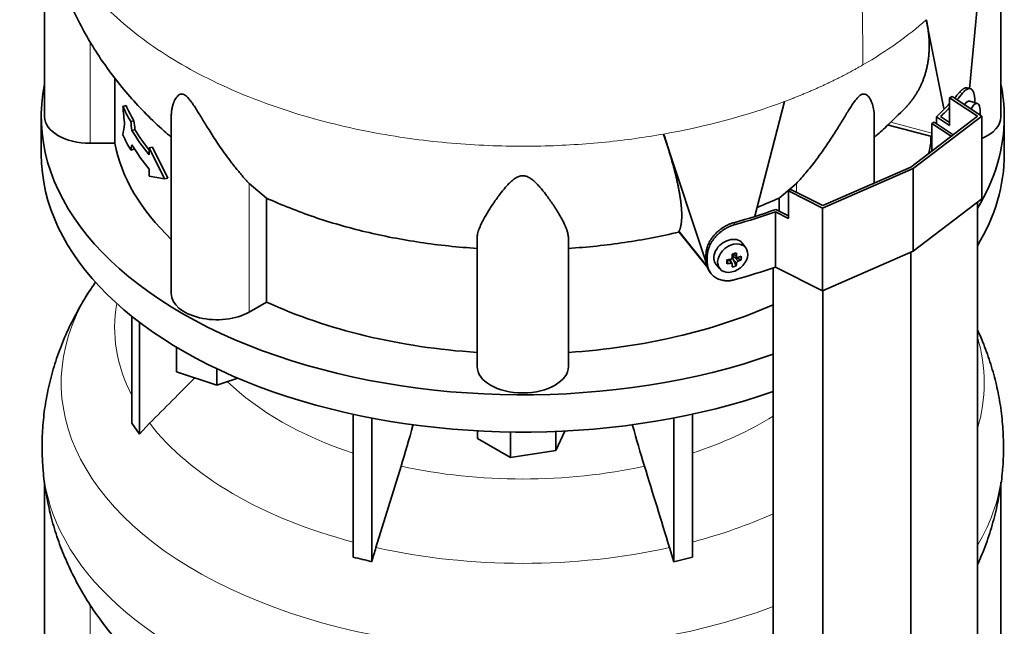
# Model space of a CAD drawing. Header units: millimetres. Extents: x 441 to 1325, y -1124 to 1309.
# Tile 7 of 26: x 1027 to 1318, y -711 to -531. Entities that reach past the tile are written whole.
import ezdxf

# ---------------------------------------------------------------- set-up
doc = ezdxf.new("R2010")
doc.units = ezdxf.units.MM
for name, color, linetype in [('LOW_334-1', 7, 'Continuous'), ('M5X8_UNI7687', 7, 'Continuous'), ('VSI344-454_TERMI', 7, 'Continuous'), ('VSI344-454_TESTA', 7, 'Continuous'), ('VSI344_DIFFUSORE', 7, 'Continuous')]:
    doc.layers.add(name, color=color, linetype=linetype)

# ---------------------------------------------------------------- blocks, each defined once
blk = doc.blocks.new('SE4')
at = {"layer": 'LOW_334-1', "color": 7, "linetype": 'Continuous', "lineweight": 35}
for p, q in [((1296.94, -562.15), (1297.69, -561.77)), ((1302.69, -565.97), (1296.94, -562.15)), ((1296.94, -562.15), (1296.94, -570.38)), ((1297.69, -561.77), (1303.3, -565.5)), ((1310.44, -782.12), (1310.44, -585.48)), ((1290.78, -797.18), (1290.78, -600.31)), ((1250.02, -604.9), (1250.02, -801.81)), ((1264.69, -808.53), (1264.69, -611.66))]:
    blk.add_line(p, q, dxfattribs=at)
at = {"layer": 'M5X8_UNI7687', "color": 7, "linetype": 'Continuous', "lineweight": 35}
for p, q in [((1310.44, -556.22), (1308.2, -555.54)), ((1241.95, -599.02), (1240.95, -597.67)), ((1236.35, -603.69), (1236.7, -602.5)), ((1237.88, -603.67), (1237.18, -602.42)), ((1238.14, -600.73), (1239.31, -601.73)), ((1239.09, -604.29), (1238.19, -602.32)), ((1238.22, -600.8), (1238.22, -601.68)), ((1240.58, -602.55), (1238.64, -601.79)), ((1233.17, -603.95), (1234.28, -605.21))]:
    blk.add_line(p, q, dxfattribs=at)
at = {"layer": 'M5X8_UNI7687', "color": 4, "linetype": 'Continuous', "lineweight": 9}
for p, q in [((1237.46, -603.53), (1236.87, -602.48)), ((1239.19, -603.47), (1238.19, -602.32)), ((1238.26, -600.7), (1239.19, -601.5)), ((1238.64, -601.79), (1239.65, -602.94))]:
    blk.add_line(p, q, dxfattribs=at)
at = {"layer": 'M5X8_UNI7687', "color": 7, "linetype": 'Continuous', "lineweight": 35}
blk.add_arc((1301.26, -558.85), 10, 355.3007, 6.9701, dxfattribs=at)
for centre, major_axis, ratio, start_param, end_param in [((1306.88, -560.37), (1.3, 4.83), 0.345066, 0, 0.78056), ((1306.88, -560.37), (1.3, 4.83), 0.345066, 6.272967, 6.283185), ((1309.15, -560.98), (-1.28, -4.76), 0.345066, 2.435688, 4.101845), ((1236.99, -600.72), (3.89, 3.14), 0.739997, 0, 3.172175), ((1236.99, -600.72), (3.89, 3.14), 0.739997, 6.252603, 6.283185), ((1238.08, -597.88), (-1.01, -9.2), 0.152739, -1.021742, -0.87205), ((1234.37, -597.61), (9.99, 0.43), 0.510658, -1.393505, -1.278945), ((1235.3, -601.13), (8.97, 2.29), 0.035701, -1.293098, -1.143406), ((1234.51, -597.44), (2.06, -9.79), 0.279258, 1.046834, 1.161394), ((1238.44, -601.97), (0.391, 0.312), 0.744948, 1.56038, 2.087178), ((1238.64, -602.2), (-0.449, 0.845), 0.482969, 0.934611, 1.452812), ((1238.64, -602.2), (-0.837, 0.408), 0.40333, 4.914112, 5.432313), ((1234.23, -597.52), (3.16, -9.49), 0.408248, 1.007206, 1.121766), ((1234.37, -597.61), (9.99, 0.43), 0.510658, -1.036687, -0.922127), ((1234.37, -597.36), (9.99, -0.48), 0.639648, -0.984117, -0.869557), ((1232.52, -599.38), (6.65, -6.44), 0.71261, 0.529363, 0.679055), ((1234.37, -597.36), (9.99, -0.48), 0.639648, -1.340934, -1.226375), ((1234.51, -597.44), (2.06, -9.79), 0.279258, 0.690017, 0.804576), ((1235.3, -596.13), (7.61, -5.28), 0.901051, 5.557555, 5.707247), ((1234.23, -597.52), (3.16, -9.49), 0.408248, 0.650389, 0.764948)]:
    blk.add_ellipse(centre, major_axis=major_axis, ratio=ratio, start_param=start_param, end_param=end_param, dxfattribs=at)
blk.add_ellipse((1238.04, -602.03), major_axis=(-3.84, -3.1), ratio=0.739997, dxfattribs=at)
for points in [[(1237.46, -602.37), (1237.47, -602.37), (1237.51, -602.36), (1237.55, -602.34), (1237.59, -602.33), (1237.64, -602.3), (1237.68, -602.28), (1237.71, -602.25), (1237.75, -602.21), (1237.78, -602.18), (1237.82, -602.14), (1237.84, -602.1), (1237.86, -602.06), (1237.88, -602.02), (1237.89, -601.97), (1237.9, -601.93), (1237.91, -601.89), (1237.91, -601.86), (1237.91, -601.84)], [(1239.19, -601.5), (1239.2, -601.51), (1239.2, -601.54), (1239.21, -601.58), (1239.22, -601.62), (1239.24, -601.65), (1239.26, -601.68), (1239.28, -601.71), (1239.31, -601.74), (1239.34, -601.76), (1239.37, -601.78), (1239.41, -601.79), (1239.44, -601.8), (1239.48, -601.81), (1239.52, -601.81), (1239.56, -601.8), (1239.6, -601.8), (1239.63, -601.79), (1239.65, -601.78)], [(1239.65, -602.94), (1239.63, -602.95), (1239.6, -602.96), (1239.56, -602.98), (1239.52, -603), (1239.48, -603.03), (1239.44, -603.06), (1239.41, -603.09), (1239.37, -603.12), (1239.34, -603.16), (1239.31, -603.2), (1239.28, -603.24), (1239.26, -603.28), (1239.24, -603.32), (1239.22, -603.35), (1239.21, -603.39), (1239.2, -603.43), (1239.2, -603.46), (1239.19, -603.47)], [(1237.91, -603.82), (1237.91, -603.8), (1237.91, -603.78), (1237.9, -603.74), (1237.89, -603.71), (1237.88, -603.68), (1237.86, -603.65), (1237.84, -603.63), (1237.82, -603.6), (1237.78, -603.58), (1237.75, -603.56), (1237.71, -603.54), (1237.68, -603.53), (1237.64, -603.53), (1237.59, -603.52), (1237.55, -603.52), (1237.51, -603.52), (1237.47, -603.53), (1237.46, -603.53)]]:
    blk.add_open_spline(points, degree=3, dxfattribs=at)
at = {"layer": 'VSI344-454_TERMI', "color": 4, "linetype": 'Continuous', "lineweight": 9}
for p, q in [((1306.05, -553.21), (1305.12, -553)), ((1238.36, -591.54), (1238.74, -592.07)), ((1230.13, -601), (1230.51, -601.54)), ((1230.51, -603.17), (1230.13, -602.63))]:
    blk.add_line(p, q, dxfattribs=at)
at = {"layer": 'VSI344-454_TERMI', "color": 7, "linetype": 'Continuous', "lineweight": 35}
for p, q in [((1308.32, -551.85), (1307.4, -551.63)), ((1302.24, -554.59), (1302.95, -554.18)), ((1310.44, -560.03), (1302.24, -554.59)), ((1302.24, -554.59), (1302.24, -562.75)), ((1302.95, -554.18), (1311.73, -560)), ((1309.71, -556), (1309.71, -555.81)), ((1290.78, -575.09), (1310.44, -560.03)), ((1311.73, -560), (1291.49, -575.51)), ((1298.35, -560.16), (1302.24, -562.75)), ((1298.35, -562.2), (1298.35, -560.16)), ((1299.58, -560.1), (1302.24, -561.87)), ((1311.73, -560), (1311.73, -584.5)), ((1291.49, -575.51), (1264.64, -587.19)), ((1264.69, -586.44), (1290.78, -575.09)), ((1291.49, -575.51), (1291.49, -600)), ((1254.55, -582.12), (1255.26, -581.71)), ((1264.64, -587.19), (1254.55, -582.12)), ((1254.55, -582.12), (1254.55, -590.29)), ((1255.26, -581.71), (1264.69, -586.44)), ((1311.73, -584.5), (1291.49, -600)), ((1250.67, -604.67), (1250.67, -588.34)), ((1250.67, -588.34), (1254.55, -590.29)), ((1250.78, -587.63), (1254.55, -589.52)), ((1264.64, -587.19), (1264.64, -611.68)), ((1291.49, -600), (1264.64, -611.68)), ((1230.13, -602.63), (1230.13, -601)), ((1230.51, -603.17), (1230.51, -601.54)), ((1231.12, -605.86), (1231.49, -606.4)), ((1264.64, -611.68), (1250.67, -604.67))]:
    blk.add_line(p, q, dxfattribs=at)
for centre, major_axis, start_param, end_param in [((1175.92, -516.94), (143.5, 0), -0.472679, -0.450192), ((1175.92, -516.94), (144.5, 0), -0.475462, -0.449757), ((1175.92, -516.94), (143.5, 0), -0.548792, -0.494278), ((1175.92, -516.94), (144.5, 0), -0.543719, -0.506971), ((1175.92, -516.94), (143.5, 0), -1.120604, -1.022004), ((1175.92, -516.94), (144.5, 0), -1.121039, -1.027077), ((1175.92, -533.27), (144.5, 0), -1.121039, -1.027077)]:
    blk.add_ellipse(centre, major_axis=major_axis, ratio=0.57735, start_param=start_param, end_param=end_param, dxfattribs=at)
for points, knots in [([(1305.12, -553), (1305.16, -552.94), (1305.25, -552.84), (1305.38, -552.7), (1305.5, -552.57), (1305.63, -552.44), (1305.75, -552.33), (1305.88, -552.22), (1306, -552.12), (1306.12, -552.03), (1306.24, -551.95), (1306.35, -551.87), (1306.47, -551.81), (1306.66, -551.71), (1306.91, -551.62), (1307.19, -551.6), (1307.35, -551.62), (1307.41, -551.64)], [0, 0, 0, 0, 0.0210183, 0.0419351, 0.0627723, 0.0835523, 0.1042975, 0.1250306, 0.145774, 0.1665505, 0.1873825, 0.2082923, 0.229302, 0.2504333, 0.3124933, 0.3747088, 0.4161494, 0.4161494, 0.4161494, 0.4161494]), ([(1309.71, -555.81), (1309.71, -555.73), (1309.71, -555.57), (1309.7, -555.34), (1309.69, -555.11), (1309.68, -554.89), (1309.66, -554.68), (1309.64, -554.47), (1309.62, -554.27), (1309.59, -554.07), (1309.56, -553.89), (1309.53, -553.7), (1309.49, -553.53), (1309.42, -553.25), (1309.31, -552.9), (1309.13, -552.53), (1308.93, -552.23), (1308.69, -552.01), (1308.43, -551.87), (1308.15, -551.81), (1307.84, -551.84), (1307.55, -551.94), (1307.28, -552.08), (1307.05, -552.24), (1306.8, -552.43), (1306.56, -552.66), (1306.3, -552.91), (1306.13, -553.11), (1306.05, -553.21)], [0, 0, 0, 0, 0.020997, 0.041894, 0.062713, 0.083478, 0.10421, 0.124932, 0.145667, 0.166438, 0.187266, 0.208174, 0.229186, 0.250321, 0.31238, 0.374613, 0.43743, 0.499972, 0.562502, 0.625326, 0.687533, 0.749602, 0.791735, 0.83347, 0.874983, 0.916456, 0.958069, 1, 1, 1, 1]), ([(1230.13, -601), (1230.14, -600.92), (1230.14, -600.76), (1230.15, -600.51), (1230.17, -600.27), (1230.2, -600.02), (1230.24, -599.78), (1230.29, -599.53), (1230.35, -599.28), (1230.42, -599.03), (1230.49, -598.79), (1230.57, -598.54), (1230.67, -598.29), (1230.83, -597.87), (1231.1, -597.3), (1231.52, -596.58), (1232.01, -595.88), (1232.56, -595.21), (1233.16, -594.57), (1233.81, -593.98), (1234.51, -593.43), (1235.15, -592.99), (1235.74, -592.64), (1236.25, -592.36), (1236.77, -592.11), (1237.3, -591.89), (1237.83, -591.7), (1238.18, -591.59), (1238.36, -591.54)], [0, 0, 0, 0, 0.020997, 0.041894, 0.062714, 0.083478, 0.10421, 0.124932, 0.145667, 0.166438, 0.187266, 0.208175, 0.229186, 0.250321, 0.312381, 0.374613, 0.43743, 0.499971, 0.5625, 0.625324, 0.687531, 0.7496, 0.791733, 0.833468, 0.874982, 0.916455, 0.958068, 1, 1, 1, 1]), ([(1238.74, -592.07), (1238.65, -592.1), (1238.47, -592.15), (1238.21, -592.24), (1237.94, -592.33), (1237.68, -592.43), (1237.41, -592.54), (1237.15, -592.65), (1236.89, -592.77), (1236.63, -592.9), (1236.38, -593.03), (1236.12, -593.17), (1235.87, -593.32), (1235.45, -593.58), (1234.88, -593.96), (1234.19, -594.51), (1233.54, -595.11), (1232.94, -595.74), (1232.39, -596.42), (1231.9, -597.12), (1231.48, -597.84), (1231.17, -598.49), (1230.95, -599.07), (1230.79, -599.57), (1230.67, -600.07), (1230.58, -600.56), (1230.52, -601.05), (1230.52, -601.37), (1230.51, -601.54)], [0, 0, 0, 0, 0.021018, 0.041934, 0.062771, 0.083551, 0.104296, 0.125029, 0.145772, 0.166549, 0.18738, 0.20829, 0.2293, 0.250431, 0.312491, 0.374707, 0.437523, 0.500061, 0.56259, 0.62542, 0.687635, 0.749712, 0.791848, 0.833577, 0.875076, 0.916525, 0.958107, 1, 1, 1, 1]), ([(1231.11, -605.86), (1230.99, -605.68), (1230.79, -605.36), (1230.57, -604.9), (1230.41, -604.47), (1230.29, -604.03), (1230.2, -603.58), (1230.14, -603.11), (1230.14, -602.79), (1230.13, -602.63)], [0.6886177, 0.6886177, 0.6886177, 0.6886177, 0.7497121, 0.7918482, 0.8335767, 0.8750754, 0.916525, 0.9581066, 1, 1, 1, 1]), ([(1230.51, -603.17), (1230.51, -603.25), (1230.52, -603.41), (1230.53, -603.65), (1230.55, -603.88), (1230.58, -604.11), (1230.62, -604.34), (1230.67, -604.57), (1230.73, -604.79), (1230.79, -605), (1230.87, -605.22), (1230.95, -605.43), (1231.05, -605.63), (1231.21, -605.97), (1231.48, -606.41), (1231.9, -606.93), (1232.39, -607.39), (1232.94, -607.79), (1233.54, -608.12), (1234.19, -608.39), (1234.88, -608.58), (1235.53, -608.69), (1236.12, -608.73), (1236.63, -608.74), (1237.15, -608.71), (1237.68, -608.64), (1238.21, -608.54), (1238.56, -608.45), (1238.74, -608.4)], [0, 0, 0, 0, 0.020997, 0.041894, 0.062713, 0.083478, 0.10421, 0.124932, 0.145667, 0.166438, 0.187266, 0.208174, 0.229186, 0.250321, 0.31238, 0.374613, 0.43743, 0.499972, 0.562502, 0.625326, 0.687533, 0.749602, 0.791735, 0.83347, 0.874983, 0.916456, 0.958069, 1, 1, 1, 1])]:
    blk.add_open_spline(points, degree=3, knots=knots, dxfattribs=at)
at = {"layer": 'VSI344-454_TESTA', "color": 7, "linetype": 'Continuous', "lineweight": 35}
for p, q in [((1034.42, -499.3), (1034.42, -560.22)), ((1317.42, -560.22), (1317.42, -499.49)), ((1308.14, -551.91), (1312.03, -510.78)), ((1300.57, -557.78), (1295.34, -531.44)), ((1055.17, -548.76), (1055.17, -568.01)), ((1244.58, -589.58), (1253.39, -555.66)), ((1058.51, -556.89), (1057.57, -557.12)), ((1060.85, -561.38), (1059.93, -561.6)), ((1071.91, -559.92), (1071.91, -612.47)), ((1279.93, -579.81), (1279.93, -559.92)), ((1061.16, -564), (1060.23, -564.22)), ((1284.18, -562.62), (1296.94, -566.06)), ((1055.17, -568.01), (1047.92, -568.01)), ((1230.6, -604.5), (1217.6, -565.3)), ((1296.67, -565.99), (1296.67, -568.01)), ((1296.94, -568.01), (1296.67, -568.01)), ((1060.85, -569.81), (1059.93, -570.03)), ((1066.33, -569.14), (1065.4, -569.37)), ((1069.94, -578.55), (1065.4, -569.37)), ((1065.4, -569.37), (1065.4, -571.47)), ((1070.88, -578.33), (1066.33, -569.14)), ((1065.4, -575.69), (1065.4, -577.8)), ((1069.94, -578.55), (1065.4, -577.8)), ((1070.88, -578.33), (1069.94, -578.55)), ((1100.08, -584.24), (1094.95, -579.96)), ((1256.88, -579.96), (1251.75, -584.24)), ((1100.08, -584.24), (1100.08, -615.02)), ((1251.75, -584.24), (1251.75, -588.12)), ((1222.13, -594.31), (1222.17, -594.06)), ((1222.18, -594.38), (1230.68, -604.9)), ((1162.42, -634.12), (1162.42, -596.09)), ((1189.42, -634.12), (1189.42, -596.09)), ((1100.08, -615.02), (1094.95, -617.99))]:
    blk.add_line(p, q, dxfattribs=at)
at = {"layer": 'VSI344-454_TESTA', "color": 4, "linetype": 'Continuous', "lineweight": 9}
for p, q in [((1047.92, -568.01), (1047.92, -538.05)), ((1284.85, -561.76), (1296.94, -565.01)), ((1094.95, -617.99), (1094.95, -579.96)), ((1256.88, -582.53), (1256.88, -579.96)), ((1222.17, -594.06), (1230.6, -604.5))]:
    blk.add_line(p, q, dxfattribs=at)
blk.add_ellipse((1175.92, -486.71), major_axis=(142.36, 0), ratio=0.57735, start_param=5.009578, end_param=5.287871, dxfattribs=at)
at = {"layer": 'VSI344-454_TESTA', "color": 7, "linetype": 'Continuous', "lineweight": 35}
for centre, major_axis, start_param, end_param in [((1175.92, -538.85), (-122.5, 0), 0.261186, 0.327396), ((1175.92, -538.85), (-121.5, 0), 0.260097, 0.326857), ((1047.92, -560.22), (13.5, 0), 3.141593, 4.712389), ((1303.92, -560.22), (-13.5, 0), 2.187452, 3.141593), ((1175.92, -540.96), (-122.5, 0), 0.335083, 0.446047), ((1175.92, -540.96), (-121.5, 0), 0.334608, 0.428513), ((1175.92, -560.22), (-121.5, 0), 0.111341, 0.543224), ((1175.92, -547.29), (-122.5, 0), 0.261186, 0.327396), ((1175.92, -560.22), (121.5, 0), -0.156365, -0.111341), ((1175.92, -545.18), (-122.5, 0), 0.335083, 0.446047), ((1085.41, -612.47), (13.5, 0), 3.141593, 5.497787), ((1175.92, -560.22), (-121.5, 0), 0.896739, 1.459455), ((1175.92, -560.22), (121.5, 0), 4.82373, 5.368326), ((1175.92, -634.12), (13.5, 0), 3.141593, 6.283185)]:
    blk.add_ellipse(centre, major_axis=major_axis, ratio=0.57735, start_param=start_param, end_param=end_param, dxfattribs=at)
at = {"layer": 'VSI344-454_TESTA', "color": 4, "linetype": 'Continuous', "lineweight": 9}
blk.add_open_spline([(1257.42, -422.38), (1258.45, -426.94), (1261.25, -436.6), (1266.39, -451.94), (1270.76, -467.82), (1273.41, -482.84), (1274.98, -496.93), (1275.86, -510.48), (1276.33, -523.72), (1276.48, -535.05), (1276.58, -542.09), (1276.58, -544.82)], degree=3, knots=[0, 0, 0, 0, 0.117079, 0.240569, 0.360617, 0.476421, 0.590288, 0.703407, 0.816259, 0.929029, 1, 1, 1, 1], dxfattribs=at)
for points, weights in [([(1033.56, -486.71), (1033.57, -552.56), (1126.88, -581.34), (1217.6, -565.3)], [0.668620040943, 0.547042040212, 0.657502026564, 1]), ([(1253.39, -555.66), (1261.77, -552.52), (1269.52, -548.9), (1276.58, -544.82)], [1, 0.996331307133, 0.996331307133, 1])]:
    blk.add_rational_spline(points, weights, degree=3, dxfattribs=at)
at = {"layer": 'VSI344-454_TESTA', "color": 7, "linetype": 'Continuous', "lineweight": 35}
for points, knots in [([(1033.62, -486.77), (1033.62, -488.39), (1033.62, -491.91), (1034.16, -498.13), (1035.2, -504.92), (1036.72, -511.67), (1038.69, -518.27), (1041.11, -524.73), (1043.97, -531.02), (1047.25, -537.13), (1050.95, -543.04), (1055.06, -548.74), (1059.56, -554.22), (1064.47, -559.48), (1068.62, -563.39), (1071.17, -565.62), (1071.87, -566.22)], [0, 0, 0, 0, 0.0433285, 0.1116697, 0.1797758, 0.247748, 0.3156916, 0.3837172, 0.4519429, 0.5204944, 0.5895065, 0.6591215, 0.7294875, 0.8007531, 0.8730591, 0.9002753, 0.9002753, 0.9002753, 0.9002753]), ([(1289.26, -557.42), (1289.32, -557.35), (1289.49, -557.17), (1289.77, -556.86), (1290.08, -556.51), (1290.38, -556.15), (1290.68, -555.79), (1290.96, -555.42), (1291.24, -555.05), (1291.52, -554.67), (1291.78, -554.29), (1292.04, -553.9), (1292.29, -553.51), (1292.53, -553.12), (1292.77, -552.72), (1292.99, -552.32), (1293.21, -551.91), (1293.42, -551.5), (1293.63, -551.09), (1293.82, -550.67), (1294.01, -550.24), (1294.19, -549.82), (1294.36, -549.39), (1294.6, -548.76), (1294.89, -547.93), (1295.2, -546.88), (1295.47, -545.82), (1295.7, -544.76), (1295.88, -543.68), (1296.02, -542.59), (1296.12, -541.49), (1296.18, -540.39), (1296.2, -539.29), (1296.19, -538.17), (1296.14, -537.06), (1296.05, -535.94), (1295.92, -534.81), (1295.76, -533.69), (1295.58, -532.57), (1295.42, -531.82), (1295.34, -531.44)], [0.1920858, 0.1920858, 0.1920858, 0.1920858, 0.2005107, 0.2147742, 0.2290298, 0.2432778, 0.2575181, 0.2717506, 0.2859755, 0.3001927, 0.3144023, 0.3286042, 0.3427985, 0.3569852, 0.3711642, 0.3853356, 0.3994995, 0.4136557, 0.4278043, 0.4419454, 0.4560788, 0.4702047, 0.484323, 0.4984337, 0.5315552, 0.5644411, 0.5970912, 0.6295054, 0.6616835, 0.6936252, 0.7253304, 0.756799, 0.7880306, 0.8190252, 0.8497823, 0.8803019, 0.9105837, 0.9406275, 0.970433, 1, 1, 1, 1]), ([(1094.95, -579.96), (1094.74, -579.72), (1094.3, -579.25), (1093.59, -578.46), (1092.78, -577.52), (1091.85, -576.41), (1090.53, -574.79), (1088.96, -572.75), (1087.22, -570.37), (1085.68, -568.13), (1084.32, -566.06), (1083.11, -564.17), (1081.73, -561.94), (1080.47, -559.86), (1079.28, -557.92), (1078.46, -556.65), (1077.67, -555.5), (1076.87, -554.51), (1076.03, -553.73), (1075.22, -553.39), (1074.58, -553.47), (1074.04, -553.78), (1073.57, -554.25), (1072.98, -555.1), (1072.52, -556.16), (1072.17, -557.39), (1071.98, -558.48), (1071.91, -559.34), (1071.91, -559.82), (1071.91, -559.92)], [0, 0, 0, 0, 0.020247, 0.0413012, 0.0631676, 0.0911499, 0.1206822, 0.1725651, 0.2189806, 0.2600001, 0.2962057, 0.3283254, 0.3570821, 0.4069553, 0.4285992, 0.4484587, 0.4665056, 0.4826091, 0.4971306, 0.5113122, 0.5266668, 0.543344, 0.562023, 0.5826937, 0.6304427, 0.6595254, 0.6923195, 0.7261108, 0.734395, 0.734395, 0.734395, 0.734395]), ([(1279.93, -559.92), (1279.93, -559.76), (1279.91, -558.9), (1279.72, -557.44), (1279.15, -555.68), (1278.46, -554.44), (1277.8, -553.77), (1277.25, -553.48), (1276.71, -553.39), (1275.98, -553.63), (1275.19, -554.27), (1274.43, -555.16), (1273.65, -556.24), (1272.87, -557.42), (1272.04, -558.76), (1270.82, -560.77), (1269.1, -563.59), (1267.24, -566.51), (1265.53, -569.05), (1264, -571.23), (1262.38, -573.42), (1260.77, -575.46), (1259.34, -577.2), (1258.04, -578.7), (1257.26, -579.55), (1256.88, -579.96)], [0.2656377, 0.2656377, 0.2656377, 0.2656377, 0.2789295, 0.3409942, 0.392778, 0.4359518, 0.4604978, 0.4716154, 0.4871189, 0.5000341, 0.5129562, 0.5284792, 0.5444389, 0.5641957, 0.583938, 0.6074587, 0.6593255, 0.7214848, 0.7571561, 0.7963778, 0.8446458, 0.8874257, 0.9275339, 0.9650516, 1, 1, 1, 1]), ([(1279.98, -566.21), (1281.21, -565.16), (1284.45, -562.29), (1287.2, -559.51), (1289.24, -557.43)], [0.4401498, 0.4401498, 0.4401498, 0.4401498, 0.6515546, 1, 1, 1, 1]), ([(1222.17, -594.06), (1222.19, -594.01), (1222.25, -593.89), (1222.33, -593.71), (1222.4, -593.52), (1222.47, -593.33), (1222.53, -593.12), (1222.59, -592.91), (1222.64, -592.69), (1222.69, -592.46), (1222.74, -592.23), (1222.78, -591.99), (1222.82, -591.74), (1222.85, -591.48), (1222.88, -591.22), (1222.91, -590.95), (1222.93, -590.67), (1222.94, -590.38), (1222.95, -590.09), (1222.96, -589.79), (1222.97, -589.48), (1222.96, -589.17), (1222.96, -588.85), (1222.95, -588.52), (1222.94, -588.18), (1222.92, -587.84), (1222.89, -587.49), (1222.87, -587.14), (1222.84, -586.78), (1222.8, -586.41), (1222.76, -586.04), (1222.72, -585.66), (1222.67, -585.27), (1222.62, -584.87), (1222.57, -584.47), (1222.51, -584.07), (1222.41, -583.47), (1222.28, -582.67), (1222.09, -581.65), (1221.89, -580.61), (1221.66, -579.54), (1221.41, -578.44), (1221.15, -577.33), (1220.86, -576.2), (1220.56, -575.05), (1220.25, -573.88), (1219.91, -572.69), (1219.56, -571.49), (1219.2, -570.28), (1218.82, -569.05), (1218.43, -567.81), (1218.03, -566.56), (1217.74, -565.72), (1217.6, -565.3)], [0, 0, 0, 0, 0.014374, 0.02874, 0.043097, 0.057447, 0.071789, 0.086123, 0.100449, 0.114767, 0.129077, 0.143379, 0.157674, 0.171961, 0.186239, 0.200511, 0.214774, 0.22903, 0.243278, 0.257518, 0.27175, 0.285975, 0.300193, 0.314402, 0.328604, 0.342798, 0.356985, 0.371164, 0.385335, 0.399499, 0.413655, 0.427804, 0.441945, 0.456079, 0.470204, 0.484323, 0.498433, 0.531555, 0.564441, 0.597091, 0.629505, 0.661683, 0.693625, 0.72533, 0.756799, 0.78803, 0.819025, 0.849782, 0.880302, 0.910583, 0.940627, 0.970433, 1, 1, 1, 1]), ([(1189.42, -596.09), (1189.41, -595.91), (1189.4, -595.54), (1189.31, -594.94), (1189.14, -594.24), (1188.88, -593.42), (1188.4, -592.23), (1187.67, -590.74), (1186.68, -589), (1185.67, -587.38), (1184.68, -585.88), (1183.71, -584.5), (1182.52, -582.89), (1181.33, -581.39), (1180.1, -580.04), (1179.2, -579.17), (1178.28, -578.44), (1177.29, -577.87), (1176.17, -577.56), (1174.99, -577.7), (1173.97, -578.17), (1173.04, -578.83), (1172.15, -579.63), (1170.91, -580.91), (1169.72, -582.37), (1168.5, -583.98), (1167.53, -585.35), (1166.59, -586.73), (1165.44, -588.53), (1164.4, -590.3), (1163.56, -591.98), (1162.96, -593.39), (1162.51, -594.78), (1162.45, -595.67), (1162.42, -596.09)], [0, 0, 0, 0, 0.020247, 0.041301, 0.063168, 0.09115, 0.120682, 0.172565, 0.218981, 0.26, 0.296206, 0.328325, 0.357082, 0.406955, 0.428599, 0.448459, 0.466506, 0.482609, 0.497131, 0.511312, 0.526667, 0.543344, 0.562023, 0.582694, 0.630443, 0.659525, 0.692319, 0.726111, 0.759233, 0.82594, 0.865768, 0.902245, 0.953307, 1, 1, 1, 1]), ([(1100.08, -584.24), (1104.53, -586.29), (1109.24, -588.17), (1119.05, -591.51), (1124.16, -592.98), (1134.69, -595.5), (1140.1, -596.55), (1151.14, -598.19), (1156.76, -598.78), (1162.42, -599.15)], [0, 0, 0, 0, 0.25, 0.25, 0.5, 0.5, 0.75, 0.75, 1, 1, 1, 1]), ([(1222.13, -594.31), (1216.91, -595.55), (1211.54, -596.58), (1200.6, -598.2), (1195.03, -598.79), (1189.42, -599.15)], [0, 0, 0, 0, 0.5, 0.5, 1, 1, 1, 1])]:
    blk.add_open_spline(points, degree=3, knots=knots, dxfattribs=at)
at = {"layer": 'VSI344-454_TESTA', "color": 4, "linetype": 'Continuous', "lineweight": 9}
blk.add_open_spline([(1295.34, -531.44), (1289.92, -536.26), (1283.62, -540.76), (1276.58, -544.82)], degree=3, dxfattribs=at)
at = {"layer": 'VSI344-454_TESTA', "color": 7, "linetype": 'Continuous', "lineweight": 35}
for points in [[(1058.08, -562.39), (1057.9, -560.63), (1057.74, -558.88), (1057.57, -557.12)], [(1060.23, -564.22), (1060.13, -563.35), (1060.03, -562.47), (1059.93, -561.6)], [(1061.16, -564), (1061.05, -563.13), (1060.95, -562.25), (1060.85, -561.38)], [(1058.08, -562.39), (1057.9, -563.44), (1057.74, -564.5), (1057.57, -565.55)], [(1060.23, -568.44), (1060.13, -568.97), (1060.03, -569.5), (1059.93, -570.03)], [(1060.93, -569.41), (1060.9, -569.55), (1060.88, -569.68), (1060.85, -569.81)], [(1251.75, -584.24), (1249.67, -585.2), (1247.52, -586.13), (1245.33, -587.01)], [(1222.27, -594.49), (1222.22, -594.43), (1222.18, -594.37), (1222.13, -594.31)]]:
    blk.add_open_spline(points, degree=3, dxfattribs=at)
at = {"layer": 'VSI344_DIFFUSORE', "color": 7, "linetype": 'Continuous', "lineweight": 35}
for p, q in [((1033.42, -560.22), (1033.42, -571.24)), ((1318.42, -571.24), (1318.42, -560.22)), ((1060.21, -650.9), (1060.21, -619.26)), ((1062.51, -654.1), (1062.51, -621.05)), ((1073.41, -635.66), (1073.41, -628.39)), ((1085.41, -639.66), (1085.41, -634.79)), ((1085.41, -639.66), (1073.41, -635.66)), ((1091.64, -637.58), (1085.41, -639.66)), ((1125.69, -690.58), (1125.69, -648.23)), ((1131.24, -691.9), (1131.24, -649.36)), ((1220.6, -691.9), (1220.6, -649.36)), ((1226.14, -690.58), (1226.14, -648.23)), ((1060.21, -650.9), (1062.51, -654.1)), ((1062.51, -654.1), (1065.5, -650.92)), ((1162.53, -655.38), (1162.53, -653.15)), ((1172.33, -661.03), (1162.53, -655.38)), ((1172.33, -661.03), (1172.33, -653.49)), ((1188.39, -653.2), (1185.72, -658.96)), ((1185.72, -658.96), (1185.72, -653.32)), ((1185.72, -658.96), (1172.33, -661.03)), ((1139.9, -663.6), (1132.48, -687.72)), ((1034.42, -668.38), (1034.42, -731.68)), ((1317.42, -731.68), (1317.42, -668.36)), ((1219.36, -687.72), (1220.6, -691.9)), ((1220.6, -691.9), (1226.14, -690.58))]:
    blk.add_line(p, q, dxfattribs=at)
at = {"layer": 'VSI344_DIFFUSORE', "color": 4, "linetype": 'Continuous', "lineweight": 9}
blk.add_line((1047.92, -739.48), (1047.92, -704.63), dxfattribs=at)
at = {"layer": 'VSI344_DIFFUSORE', "color": 7, "linetype": 'Continuous', "lineweight": 35}
for centre, start_param, end_param in [((1175.92, -560.22), 3.023053, 5.259265), ((1175.92, -560.22), 0, 0.118539), ((1175.92, -560.22), 5.946965, 6.283185), ((1175.92, -571.24), 3.141593, 5.259265), ((1175.92, -571.24), 5.946965, 6.283185)]:
    blk.add_ellipse(centre, major_axis=(142.5, 0), ratio=0.57735, start_param=start_param, end_param=end_param, dxfattribs=at)
at = {"layer": 'VSI344_DIFFUSORE', "color": 4, "linetype": 'Continuous', "lineweight": 9}
for centre, major_axis, start_param, end_param in [((1175.92, -638.96), (136.58, 0), 2.762059, 5.285895), ((1175.92, -622.64), (120.79, 0), 3.038624, 3.432735), ((1175.92, -638.96), (136.58, 0), 0, 0.173656), ((1175.92, -608.88), (-101.4, 0), 0.532702, 1.052595), ((1175.92, -638.96), (136.58, 0), 6.10953, 6.283185), ((1175.92, -608.88), (101.4, 0), 5.23059, 5.5319), ((1175.92, -622.64), (-120.79, 0), 0.417538, 1.141984), ((1175.92, -608.88), (-101.4, 0), 1.207688, 1.933905), ((1175.92, -660.64), (-142.13, 0), 0.048819, 2.119254), ((1175.92, -660.64), (-142.13, 0), 2.812882, 3.092362), ((1175.92, -622.64), (120.79, 0), -1.141984, -0.910344), ((1175.92, -622.64), (-120.79, 0), 1.202936, 1.938657)]:
    blk.add_ellipse(centre, major_axis=major_axis, ratio=0.57735, start_param=start_param, end_param=end_param, dxfattribs=at)
at = {"layer": 'VSI344_DIFFUSORE', "color": 7, "linetype": 'Continuous', "lineweight": 35}
for points, knots in [([(1049.16, -609.62), (1049.11, -609.68), (1047.75, -611.5), (1045.24, -615.66), (1042.02, -621.62), (1039.32, -627.8), (1037.15, -634.04), (1035.49, -640.35), (1034.35, -646.71), (1033.73, -653.03), (1033.59, -659.15), (1033.84, -662.73), (1033.99, -664.65)], [0, 0, 0, 0, 0.0035, 0.12354, 0.24117, 0.356588, 0.470045, 0.581821, 0.692208, 0.801499, 0.909987, 1, 1, 1, 1]), ([(1049.5, -609.1), (1049.42, -609.22), (1049.29, -609.42), (1049.16, -609.62), (1049.11, -609.7)], [0.98588198, 0.98588198, 0.98588198, 0.98588198, 0.99484963, 1, 1, 1, 1]), ([(1317.87, -664.71), (1317.88, -664.65), (1318.13, -662.62), (1318.22, -658.18), (1318.04, -651.93), (1317.33, -645.66), (1316.14, -639.49), (1314.49, -633.42), (1312.57, -628), (1311.13, -624.64), (1310.48, -623.24)], [0, 0, 0, 0, 0.0025551, 0.1115355, 0.219913, 0.3279399, 0.4358616, 0.5439811, 0.6526061, 0.7326051, 0.7326051, 0.7326051, 0.7326051]), ([(1139.9, -663.6), (1141.12, -659.65), (1142.29, -655.63), (1143.45, -651.46), (1143.47, -651.37), (1143.5, -651.28)], [0, 0, 0, 0, 0.5, 0.5, 0.5109435, 0.5109435, 0.5109435, 0.5109435]), ([(1211.93, -663.6), (1210.72, -659.65), (1209.54, -655.63), (1208.38, -651.43), (1208.35, -651.32), (1208.32, -651.2)], [0, 0, 0, 0, 0.5, 0.5, 0.5142101, 0.5142101, 0.5142101, 0.5142101]), ([(1033.97, -664.64), (1033.98, -664.77), (1034.08, -666.9), (1034.75, -671.38), (1035.99, -677.57), (1037.75, -683.72), (1039.96, -689.73), (1042.62, -695.6), (1045.71, -701.31), (1049.25, -706.86), (1053.22, -712.24), (1057.62, -717.42), (1062.46, -722.41), (1067.21, -726.71), (1070.48, -729.4), (1071.87, -730.48)], [0, 0, 0, 0, 0.0043917, 0.0809888, 0.1575276, 0.2342087, 0.3112369, 0.388822, 0.467177, 0.546514, 0.6270363, 0.7089267, 0.7923293, 0.8773287, 0.940676, 0.940676, 0.940676, 0.940676]), ([(1310.49, -692.74), (1310.83, -691.99), (1312.06, -689.19), (1313.91, -684.26), (1315.78, -677.86), (1317.07, -671.49), (1317.76, -666.91), (1317.86, -664.76), (1317.87, -664.64)], [0.6485866, 0.6485866, 0.6485866, 0.6485866, 0.6781862, 0.7592586, 0.8391116, 0.9179405, 0.9959405, 1, 1, 1, 1])]:
    blk.add_open_spline(points, degree=3, knots=knots, dxfattribs=at)
for points in [[(1065.5, -650.92), (1069.95, -646.44), (1074.4, -641.96), (1078.85, -637.48)], [(1211.93, -663.6), (1214.41, -671.64), (1216.88, -679.68), (1219.36, -687.72)], [(1132.48, -687.72), (1132.05, -689.1), (1131.64, -690.5), (1131.24, -691.9)], [(1131.24, -691.9), (1129.39, -691.42), (1127.54, -690.98), (1125.69, -690.58)]]:
    blk.add_open_spline(points, degree=3, dxfattribs=at)

msp = doc.modelspace()

# ---------------------------------------------------------------- block references
msp.add_blockref('SE4', (0, 0))

doc.saveas('drawing.dxf')
